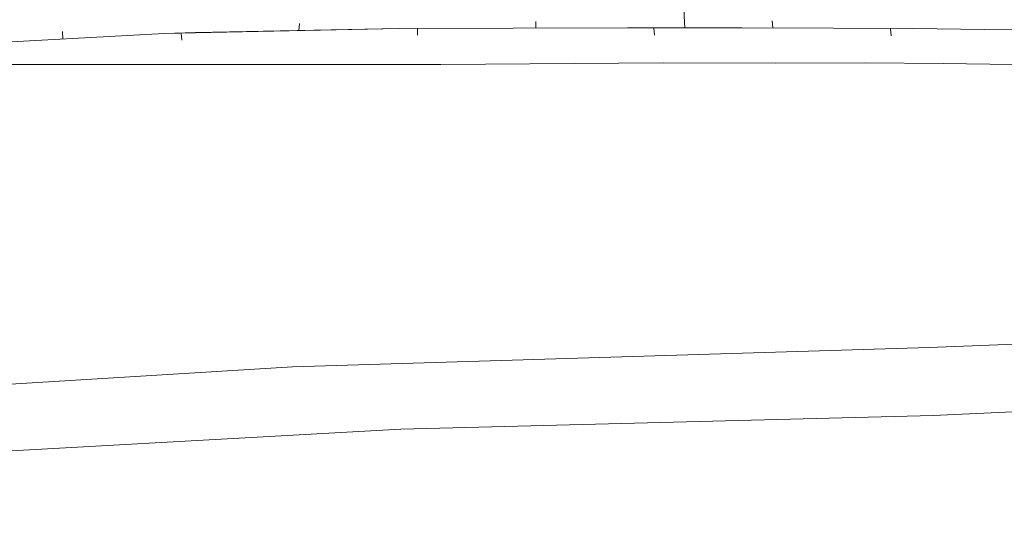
# Model space of a CAD drawing. Header units: metres. Extents: x -740 to 758, y -633 to 854.
# Tile 133 of 256: x -404 to -362, y -165 to -144. Entities that reach past the tile are written whole.
import ezdxf

# ---------------------------------------------------------------- set-up
doc = ezdxf.new("R2010")
doc.units = ezdxf.units.M
doc.header["$MEASUREMENT"] = 0
doc.layers.add('Grundkarte.LOVION', color=7, linetype='Continuous')

msp = doc.modelspace()

# ---------------------------------------------------------------- linework, layer by layer
at = {"layer": 'Grundkarte.LOVION', "color": 8, "linetype": 'Continuous', "lineweight": 18}
for points in [[(-460.523, -141.369), (-460.172, -141.335), (-435.957, -139.913), (-415.917, -139.313), (-407.834, -139.764), (-393.623, -140.621), (-377.041, -140.625), (-374.17, -140.67), (-358.982, -141.845), (-375.74, -142.449), (-375.731, -143.749), (-375.712, -144.249), (-378.135, -144.25), (-387.797, -144.278), (-397.708, -144.479), (-405.999, -144.934), (-419.304, -145.792), (-453.203, -147.924), (-457.128, -147.983), (-459.136, -148.002), (-462.092, -147.995), (-464.516, -147.996), (-465.991, -148.022)], [(-382.004, -143.978), (-382.008, -144.244)], [(-372.017, -143.947), (-371.989, -144.24)], [(-465.991, -148.022), (-464.516, -147.996), (-462.092, -147.995), (-459.136, -148.002), (-457.128, -147.983), (-453.203, -147.924), (-450.706, -147.769), (-419.304, -145.792), (-405.999, -144.934), (-397.708, -144.479), (-396.382, -144.438), (-387.797, -144.278), (-378.135, -144.25), (-373.288, -144.249), (-369.416, -144.254), (-366.044, -144.279), (-363.056, -144.312), (-360.275, -144.336), (-357.697, -144.409), (-355.209, -144.461), (-351.831, -144.545), (-347.974, -144.7), (-343.168, -144.88), (-333.551, -145.299)], [(-317.273, -146.131), (-324.238, -145.63), (-333.551, -145.299), (-343.168, -144.88), (-347.974, -144.7), (-351.831, -144.545), (-355.209, -144.461), (-357.697, -144.409), (-360.275, -144.336), (-363.056, -144.312), (-366.044, -144.279), (-369.416, -144.254), (-373.288, -144.249), (-378.135, -144.25), (-387.797, -144.278), (-397.708, -144.479), (-405.999, -144.934)], [(-402.002, -144.396), (-402, -144.721)], [(-391.985, -144.067), (-392.015, -144.365)], [(-387.002, -144.555), (-386.998, -144.289)], [(-376.983, -144.551), (-377.011, -144.258)], [(-366.99, -144.579), (-367.019, -144.286)], [(-396.971, -144.761), (-397, -144.468)], [(-419.304, -145.792), (-397.875, -145.795), (-386.024, -145.789), (-376.602, -145.725), (-371.872, -145.736), (-368.09, -145.721), (-364.777, -145.751), (-361.847, -145.79)], [(-416.607, -160.07), (-392.281, -158.578), (-365.377, -157.751), (-353.422, -157.291)], [(-287.72, -165.143), (-290.866, -164.711), (-293.616, -164.389), (-296.373, -164.009), (-299.123, -163.686), (-301.848, -163.332), (-304.598, -163.01), (-307.343, -162.746), (-310.12, -162.456), (-315.61, -161.929), (-318.382, -161.697), (-323.86, -161.287), (-325.794, -161.151), (-327.723, -161.074), (-329.657, -160.938), (-331.586, -160.86), (-333.488, -160.751), (-339.275, -160.519), (-341.171, -160.468), (-346.957, -160.235), (-354.798, -160.145), (-365.214, -160.631), (-387.709, -161.205), (-409.491, -162.418)]]:
    msp.add_lwpolyline(points, dxfattribs=at)
at = {"layer": 'Grundkarte.LOVION', "color": 253, "linetype": 'Continuous', "lineweight": 18}
for points in [[(-405.999, -144.934), (-397.708, -144.479), (-387.797, -144.278), (-378.135, -144.25), (-375.712, -144.249), (-375.731, -143.749), (-375.74, -142.449), (-358.982, -141.845), (-356.983, -142.034), (-356.775, -142.043), (-330.143, -142.07), (-305.065, -143.726), (-292.894, -144.575), (-263.527, -149.595), (-249.443, -151.263), (-217.319, -155.156)], [(-405.999, -144.934), (-397.708, -144.479), (-387.797, -144.278), (-378.135, -144.25), (-375.712, -144.249), (-375.731, -143.749), (-375.74, -142.449), (-358.982, -141.845), (-356.983, -142.034), (-356.775, -142.043), (-330.143, -142.07), (-305.065, -143.726), (-292.894, -144.575), (-263.527, -149.595), (-249.443, -151.263), (-217.319, -155.156)], [(-361.847, -145.79), (-364.777, -145.751), (-368.09, -145.721), (-371.872, -145.736), (-376.602, -145.725), (-386.024, -145.789), (-397.875, -145.795), (-419.304, -145.792)], [(-361.847, -145.79), (-364.777, -145.751), (-368.09, -145.721), (-371.872, -145.736), (-376.602, -145.725), (-386.024, -145.789), (-397.875, -145.795), (-419.304, -145.792)]]:
    msp.add_lwpolyline(points, dxfattribs=at)

doc.saveas('drawing.dxf')
